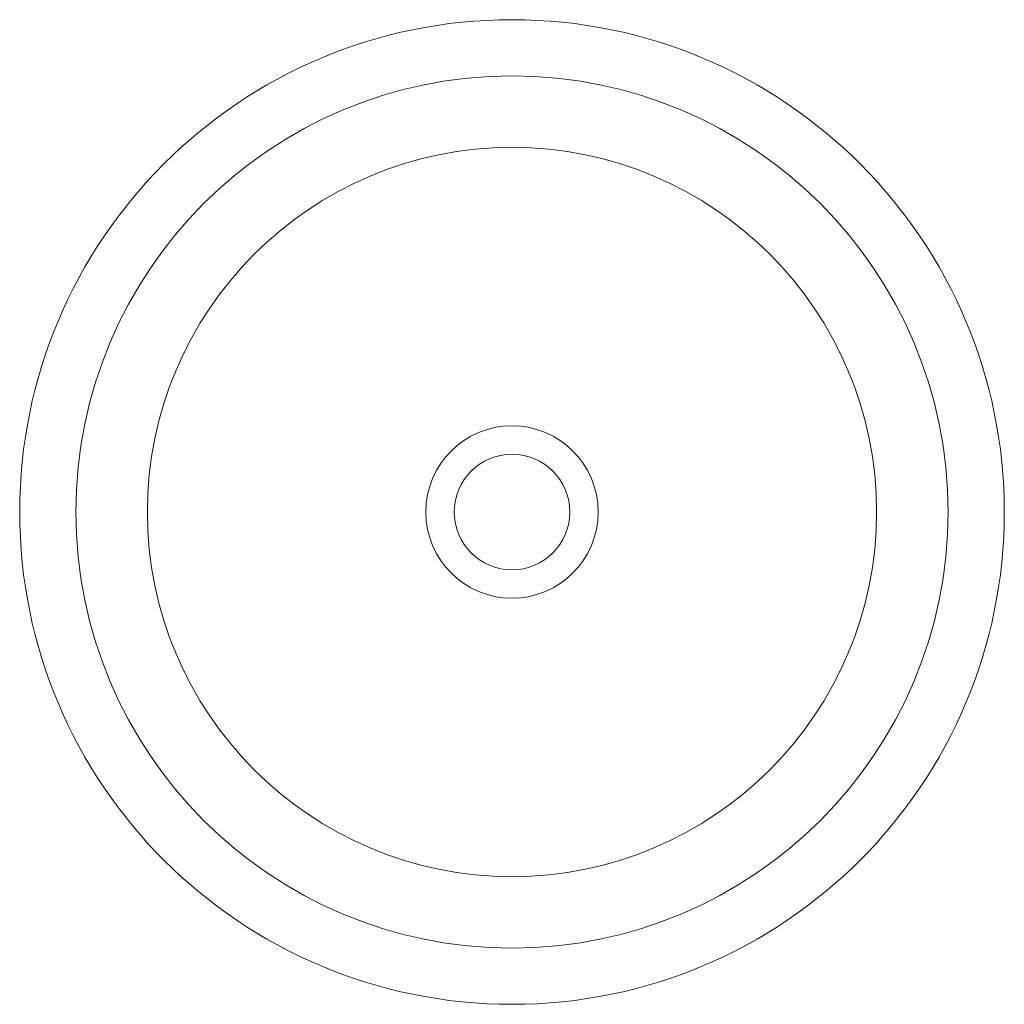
# Model space of a CAD drawing. Header units: millimetres. Extents: x 3793.708 to 3794.108, y 1683.046 to 1683.446.
import ezdxf

# ---------------------------------------------------------------- set-up
doc = ezdxf.new("R2010")
doc.units = ezdxf.units.MM
doc.layers.add('SANINDUSA', color=3, linetype='Continuous')

msp = doc.modelspace()

# ---------------------------------------------------------------- linework, layer by layer
at = {"layer": 'SANINDUSA', "linetype": 'Continuous', "lineweight": 15, "extrusion": (1.22461e-16, 3.49148e-15, -1)}
msp.add_circle((-3793.90816, 1683.24572), 0.2, dxfattribs=at)
at = {"layer": 'SANINDUSA', "linetype": 'Continuous', "lineweight": 15}
for radius in [0.17717, 0.14811, 0.035, 0.0235]:
    msp.add_circle((3793.90816, 1683.24572), radius, dxfattribs=at)

doc.saveas('drawing.dxf')
